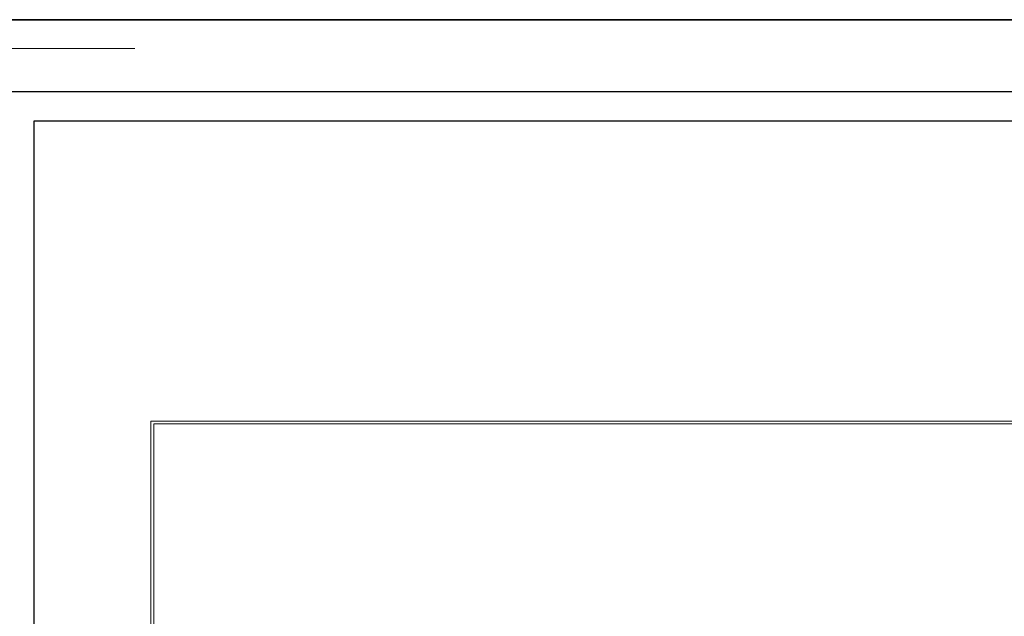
# Model space of a CAD drawing. Header units: metres. Extents: x 0 to 0.84, y 0 to 0.297.
# Tile 40 of 51: x 0.654 to 0.722, y 0.256 to 0.297. Entities that reach past the tile are written whole.
import ezdxf

# ---------------------------------------------------------------- set-up
doc = ezdxf.new("R2010")
doc.units = ezdxf.units.M
doc.linetypes.add('Teckovana 0.5x', pattern=[0.04, 0, -0.04])
for name, color, linetype, lineweight in [('Allgemein01', 7, 'Continuous', 13), ('Legende_ Beschreibung', 7, 'Continuous', 25), ('Standard', 7, 'Continuous', 25)]:
    doc.layers.add(name, color=color, linetype=linetype, lineweight=lineweight)

msp = doc.modelspace()

# ---------------------------------------------------------------- linework, layer by layer
at = {"layer": 'Allgemein01', "color": 52, "linetype": 'Continuous', "lineweight": 13, "true_color": 0xc8c832, "transparency": 33554687}
msp.add_line((0.65, 0.295), (0.662, 0.295), dxfattribs=at)
at = {"layer": 'Legende_ Beschreibung', "color": 7, "linetype": 'Continuous', "lineweight": 25, "transparency": 33554687}
for p, q in [((0.655, 0.21), (0.655, 0.29)), ((0.655, 0.29), (0.83, 0.29))]:
    msp.add_line(p, q, dxfattribs=at)
at = {"layer": 'Standard', "color": 7, "linetype": 'Teckovana 0.5x', "lineweight": 35, "transparency": 33554687}
msp.add_line((0.63, 0.297), (0.84, 0.297), dxfattribs=at)
at = {"layer": 'Standard', "color": 7, "linetype": 'Continuous', "lineweight": 25, "transparency": 33554687}
for points in [[(0, 0), (0.84, 0), (0.84, 0.297), (0, 0.297), (0, 0)], [(0.005, 0.005), (0.835, 0.005), (0.835, 0.292), (0.005, 0.292), (0.005, 0.005)]]:
    msp.add_lwpolyline(points, close=True, dxfattribs=at)
at = {"layer": 'Standard', "color": 7, "linetype": 'Continuous', "lineweight": 13, "transparency": 33554687}
for points in [[(0.663102, 0.228375), (0.763568, 0.228375), (0.763568, 0.269175), (0.663102, 0.269175), (0.663102, 0.228375)], [(0.663302, 0.228575), (0.763368, 0.228575), (0.763368, 0.268975), (0.663302, 0.268975), (0.663302, 0.228575)]]:
    msp.add_lwpolyline(points, dxfattribs=at)

doc.saveas('drawing.dxf')
